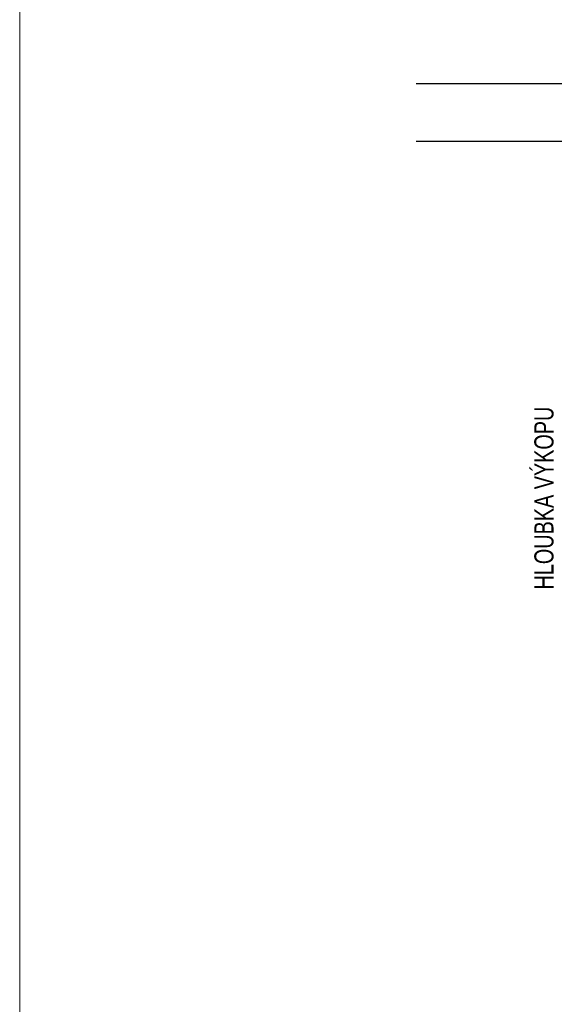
# Model space of a CAD drawing. Header units: metres. Extents: x -223.27 to -218.02, y -12.85 to -5.43.
# Tile 2 of 2: x -223.27 to -221.88, y -9.29 to -6.72. Entities that reach past the tile are written whole.
import ezdxf
from ezdxf.enums import TextEntityAlignment as Align

# ---------------------------------------------------------------- set-up
doc = ezdxf.new("R2010")
doc.units = ezdxf.units.M
doc.header["$MEASUREMENT"] = 0
doc.layers.add('KOTY', color=7, linetype='Continuous', lineweight=0)
doc.layers.add('Vrstva 1', color=7, linetype='Continuous', lineweight=0)
doc.styles.add('STYLE-ARIAL', font='arial.ttf')

msp = doc.modelspace()

# ---------------------------------------------------------------- linework, layer by layer
at = {"layer": 'Vrstva 1', "color": 7, "linetype": 'Continuous', "lineweight": 30}
for p, q in [((-222.2390122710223, -6.883913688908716), (-219.0818464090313, -6.883913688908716)), ((-222.2390122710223, -7.033913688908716), (-221.2104293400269, -7.033913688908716))]:
    msp.add_line(p, q, dxfattribs=at)
at = {"layer": 'Vrstva 1', "color": 7, "linetype": 'Continuous', "lineweight": 0, "flags": 128}
msp.add_lwpolyline([(-223.2735028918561, -5.426910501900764), (-218.0235028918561, -5.426910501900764), (-218.0235028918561, -12.85204730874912), (-223.2735028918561, -12.85204730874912)], close=True, dxfattribs=at)

# ---------------------------------------------------------------- texts
at = {"layer": 'KOTY', "linetype": 'Continuous', "style": 'STYLE-ARIAL', "width": 0.74}
msp.add_text('HLOUBKA VÝKOPU', height=0.05, rotation=90, dxfattribs=at).set_placement((-221.905817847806, -7.96533785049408), align=Align.MIDDLE_CENTER)

doc.saveas('drawing.dxf')
